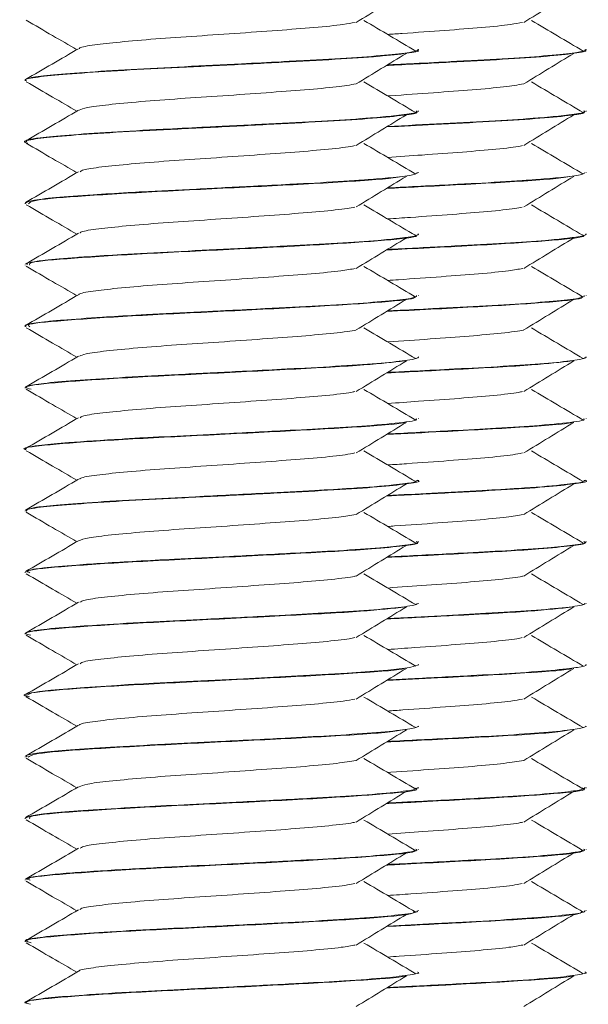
# Model space of a CAD drawing. Header units: millimetres. Extents: x -136 to 1613, y -2821 to -510.
# Tile 49 of 69: x 888 to 899, y -572 to -552. Entities that reach past the tile are written whole.
import ezdxf

# ---------------------------------------------------------------- set-up
doc = ezdxf.new("R2010")
doc.units = ezdxf.units.MM

msp = doc.modelspace()

# ---------------------------------------------------------------- linework, layer by layer
at = {"color": 7, "linetype": 'Continuous', "lineweight": 15}
for p, q in [((895.816, -552.246), (895.816, -552.236)), ((899.222, -552.246), (899.222, -552.236)), ((887.816, -552.861), (887.816, -552.871)), ((895.816, -553.496), (895.816, -553.486)), ((899.222, -553.496), (899.222, -553.486)), ((887.816, -554.111), (887.816, -554.121)), ((895.816, -554.746), (895.816, -554.736)), ((899.222, -554.746), (899.222, -554.736)), ((887.816, -555.361), (887.816, -555.371)), ((895.816, -555.996), (895.816, -555.986)), ((899.222, -555.996), (899.222, -555.986)), ((887.816, -556.611), (887.816, -556.62)), ((895.816, -557.245), (895.816, -557.236)), ((899.222, -557.245), (899.222, -557.236)), ((887.816, -557.861), (887.816, -557.87)), ((895.816, -558.495), (895.816, -558.486)), ((899.222, -558.495), (899.222, -558.486)), ((887.816, -559.111), (887.816, -559.12)), ((895.816, -559.745), (895.816, -559.736)), ((899.222, -559.745), (899.222, -559.736)), ((887.816, -560.361), (887.816, -560.371)), ((895.816, -560.996), (895.816, -560.986)), ((899.222, -560.996), (899.222, -560.986)), ((887.816, -561.611), (887.816, -561.621)), ((895.816, -562.246), (895.816, -562.236)), ((899.222, -562.246), (899.222, -562.236)), ((887.816, -562.861), (887.816, -562.87)), ((895.816, -563.495), (895.816, -563.486)), ((899.222, -563.495), (899.222, -563.486)), ((887.816, -564.111), (887.816, -564.12)), ((895.816, -564.746), (895.816, -564.736)), ((899.222, -564.746), (899.222, -564.736)), ((887.816, -565.361), (887.816, -565.371)), ((895.816, -565.996), (895.816, -565.986)), ((899.222, -565.996), (899.222, -565.986)), ((887.816, -566.611), (887.816, -566.621)), ((895.816, -567.246), (895.816, -567.236)), ((899.222, -567.246), (899.222, -567.236)), ((887.816, -567.861), (887.816, -567.871)), ((895.816, -568.495), (895.816, -568.486)), ((899.222, -568.495), (899.222, -568.486)), ((887.816, -569.111), (887.816, -569.12)), ((895.816, -569.745), (895.816, -569.736)), ((899.222, -569.745), (899.222, -569.736)), ((887.816, -570.36), (887.816, -570.37)), ((895.816, -570.995), (895.816, -570.986)), ((899.222, -570.995), (899.222, -570.986)), ((887.816, -571.611), (887.816, -571.621))]:
    msp.add_line(p, q, dxfattribs=at)
at = {"color": 7, "linetype": 'Continuous', "lineweight": 15, "flags": 128}
msp.add_lwpolyline([(895.809, -564.736), (895.815, -564.74), (895.642, -564.794), (895.482, -564.816), (895.19, -564.848), (894.365, -564.911), (893.479, -564.962), (892.257, -565.026), (891.1, -565.084), (890.562, -565.111), (890.289, -565.125), (890.149, -565.133), (890.078, -565.137), (890.043, -565.138), (890.025, -565.139), (890.02, -565.14), (890.018, -565.14), (890.017, -565.14), (890.016, -565.14), (890.016, -565.14), (890.016, -565.14), (890.016, -565.14), (890.016, -565.14), (890.016, -565.14), (890.015, -565.14), (890.012, -565.14), (890.006, -565.141), (889.988, -565.142), (889.922, -565.145), (889.682, -565.16), (889.028, -565.202), (888.341, -565.257), (888.113, -565.282), (887.952, -565.308), (887.852, -565.361)], dxfattribs=at)
at = {"color": 7, "linetype": 'Continuous', "lineweight": 15}
for points, knots in [([(894.548, -551.687), (894.718, -551.584), (895.058, -551.376), (895.399, -551.168), (895.57, -551.065)], [0, 0, 0, 0, 0.499955, 1, 1, 1, 1]), ([(897.954, -551.687), (898.124, -551.584), (898.464, -551.376), (898.805, -551.168), (898.976, -551.065)], [0, 0, 0, 0, 0.499955, 1, 1, 1, 1]), ([(887.837, -551.641), (888.017, -551.746), (888.361, -551.945), (888.705, -552.145), (888.869, -552.241)], [0, 0, 0, 0, 0.522705, 1, 1, 1, 1]), ([(895.76, -552.269), (895.585, -552.165), (895.235, -551.958), (894.883, -551.75), (894.707, -551.646)], [0, 0, 0, 0, 0.50006, 1, 1, 1, 1]), ([(899.166, -552.269), (898.991, -552.165), (898.641, -551.958), (898.289, -551.75), (898.113, -551.646)], [0, 0, 0, 0, 0.50004, 1, 1, 1, 1]), ([(888.921, -552.22), (888.92, -552.217), (888.912, -552.194), (889.155, -552.149), (889.642, -552.093), (890.351, -552.029), (891.189, -551.971), (892.085, -551.911), (892.956, -551.848), (893.717, -551.791), (894.273, -551.735), (894.452, -551.701), (894.525, -551.687)], [0, 0, 0, 0, 0.015977, 0.129923, 0.241845, 0.356311, 0.468867, 0.582012, 0.696317, 0.808122, 0.922379, 1, 1, 1, 1]), ([(895.188, -551.93), (895.287, -551.924), (895.682, -551.897), (896.363, -551.848), (897.123, -551.791), (897.679, -551.735), (897.858, -551.701), (897.931, -551.687)], [0, 0, 0, 0, 0.083287, 0.333977, 0.579185, 0.829757, 1, 1, 1, 1]), ([(887.845, -552.871), (887.836, -552.867), (887.782, -552.842), (888.043, -552.795), (888.627, -552.739), (889.53, -552.676), (890.635, -552.615), (891.851, -552.558), (893.059, -552.494), (894.156, -552.437), (895.048, -552.376), (895.609, -552.313), (895.855, -552.273), (895.799, -552.249), (895.791, -552.246)], [0, 0, 0, 0, 0.019788, 0.117271, 0.212575, 0.309774, 0.406529, 0.502119, 0.599682, 0.695241, 0.79204, 0.889209, 0.984527, 1, 1, 1, 1]), ([(895.806, -552.236), (895.81, -552.237), (895.817, -552.239), (895.813, -552.242), (895.811, -552.248), (895.782, -552.266), (895.635, -552.301), (895.173, -552.354), (894.381, -552.413), (893.674, -552.452), (893.207, -552.476), (892.838, -552.496), (892.11, -552.534), (891.052, -552.586), (889.941, -552.642), (888.99, -552.703), (888.272, -552.758), (887.911, -552.809), (887.81, -552.844), (887.819, -552.859), (887.82, -552.861)], [0, 0, 0, 0, 0.005301, 0.008625, 0.014279, 0.032577, 0.097029, 0.189858, 0.282143, 0.374425, 0.383855, 0.402613, 0.468014, 0.560628, 0.652323, 0.745887, 0.83762, 0.930186, 0.99039, 1, 1, 1, 1]), ([(888.905, -552.22), (888.725, -552.324), (888.366, -552.533), (888.006, -552.742), (887.826, -552.847)], [0, 0, 0, 0, 0.499734, 1, 1, 1, 1]), ([(895.164, -552.561), (895.192, -552.56), (895.623, -552.539), (896.468, -552.494), (897.561, -552.437), (898.454, -552.376), (899.015, -552.313), (899.262, -552.273), (899.205, -552.249), (899.197, -552.246)], [0, 0, 0, 0, 0.013424, 0.20675, 0.396104, 0.587915, 0.780462, 0.969338, 1, 1, 1, 1]), ([(899.213, -552.236), (899.216, -552.237), (899.223, -552.239), (899.22, -552.242), (899.217, -552.248), (899.188, -552.266), (899.041, -552.301), (898.58, -552.354), (897.787, -552.413), (897.08, -552.452), (896.613, -552.476), (896.244, -552.496), (895.751, -552.522), (895.33, -552.543), (895.183, -552.55)], [0, 0, 0, 0, 0.010531, 0.017135, 0.028368, 0.064721, 0.192776, 0.37721, 0.560564, 0.74391, 0.762644, 0.799913, 0.929862, 1, 1, 1, 1]), ([(894.548, -552.937), (894.718, -552.834), (895.058, -552.626), (895.399, -552.418), (895.57, -552.315)], [0, 0, 0, 0, 0.499955, 1, 1, 1, 1]), ([(897.954, -552.937), (898.124, -552.834), (898.464, -552.626), (898.805, -552.418), (898.976, -552.315)], [0, 0, 0, 0, 0.499955, 1, 1, 1, 1]), ([(887.837, -552.891), (888.017, -552.996), (888.361, -553.195), (888.705, -553.395), (888.869, -553.491)], [0, 0, 0, 0, 0.522705, 1, 1, 1, 1]), ([(888.917, -553.471), (888.958, -553.453), (889.044, -553.414), (889.491, -553.359), (890.141, -553.296), (890.953, -553.235), (891.841, -553.178), (892.726, -553.114), (893.525, -553.057), (894.18, -552.996), (894.428, -552.956), (894.55, -552.936)], [0, 0, 0, 0, 0.101187, 0.212687, 0.326415, 0.439621, 0.551457, 0.665616, 0.777414, 0.890667, 1, 1, 1, 1]), ([(895.76, -553.519), (895.585, -553.415), (895.235, -553.208), (894.883, -553), (894.707, -552.896)], [0, 0, 0, 0, 0.50006, 1, 1, 1, 1]), ([(895.189, -553.181), (895.206, -553.18), (895.518, -553.159), (896.134, -553.114), (896.931, -553.057), (897.586, -552.996), (897.834, -552.956), (897.956, -552.936)], [0, 0, 0, 0, 0.014889, 0.265596, 0.511146, 0.759877, 1, 1, 1, 1]), ([(899.166, -553.519), (898.991, -553.415), (898.641, -553.208), (898.289, -553), (898.113, -552.896)], [0, 0, 0, 0, 0.50004, 1, 1, 1, 1]), ([(888.905, -553.47), (888.725, -553.574), (888.366, -553.783), (888.006, -553.992), (887.826, -554.096)], [0, 0, 0, 0, 0.499734, 1, 1, 1, 1]), ([(895.773, -553.486), (895.789, -553.495), (895.804, -553.504), (895.78, -553.513), (895.778, -553.513), (895.771, -553.516), (895.742, -553.525), (895.661, -553.542), (895.534, -553.56), (895.403, -553.576), (895.223, -553.596), (894.798, -553.634), (893.997, -553.685), (892.925, -553.741), (892.105, -553.784), (891.599, -553.809), (891.217, -553.828), (890.495, -553.863), (889.539, -553.916), (888.674, -553.976), (888.195, -554.019), (887.942, -554.058), (887.811, -554.085), (887.843, -554.104), (887.854, -554.111)], [0, 0, 0, 0, 0.041987, 0.04234, 0.043024, 0.045393, 0.054125, 0.08755, 0.133586, 0.143083, 0.161876, 0.22725, 0.319554, 0.41147, 0.504988, 0.514275, 0.532672, 0.596696, 0.68949, 0.782721, 0.874003, 0.908301, 0.967576, 1, 1, 1, 1]), ([(899.179, -553.486), (899.195, -553.495), (899.211, -553.504), (899.186, -553.513), (899.184, -553.513), (899.177, -553.516), (899.148, -553.525), (899.067, -553.542), (898.94, -553.56), (898.809, -553.576), (898.629, -553.596), (898.204, -553.634), (897.403, -553.685), (896.338, -553.741), (895.567, -553.781), (895.182, -553.801)], [0, 0, 0, 0, 0.083449, 0.084149, 0.085511, 0.090218, 0.107573, 0.174007, 0.2655, 0.284376, 0.321732, 0.451657, 0.635111, 0.817794, 1, 1, 1, 1]), ([(887.872, -554.141), (887.851, -554.136), (887.748, -554.111), (887.934, -554.062), (888.431, -554.004), (889.262, -553.944), (890.319, -553.881), (891.517, -553.824), (892.738, -553.761), (893.876, -553.702), (894.832, -553.643), (895.489, -553.579), (895.816, -553.534), (895.781, -553.505), (895.77, -553.496)], [0, 0, 0, 0, 0.0255197, 0.1199505, 0.2126553, 0.306119, 0.4003295, 0.4925512, 0.5868445, 0.6801095, 0.7729959, 0.8673952, 0.9596911, 1, 1, 1, 1]), ([(894.548, -554.187), (894.718, -554.084), (895.058, -553.876), (895.399, -553.668), (895.57, -553.565)], [0, 0, 0, 0, 0.499955, 1, 1, 1, 1]), ([(895.165, -553.811), (895.491, -553.795), (896.222, -553.758), (897.282, -553.701), (898.239, -553.643), (898.896, -553.579), (899.222, -553.534), (899.187, -553.505), (899.176, -553.496)], [0, 0, 0, 0, 0.153965, 0.344948, 0.535155, 0.728459, 0.917458, 1, 1, 1, 1]), ([(897.954, -554.187), (898.124, -554.084), (898.464, -553.876), (898.805, -553.668), (898.976, -553.565)], [0, 0, 0, 0, 0.499955, 1, 1, 1, 1]), ([(887.837, -554.141), (888.017, -554.246), (888.361, -554.445), (888.705, -554.645), (888.869, -554.741)], [0, 0, 0, 0, 0.522705, 1, 1, 1, 1]), ([(888.936, -554.721), (888.951, -554.708), (888.991, -554.675), (889.35, -554.624), (889.945, -554.564), (890.722, -554.501), (891.597, -554.444), (892.489, -554.381), (893.327, -554.322), (894.007, -554.263), (894.419, -554.216), (894.511, -554.192), (894.527, -554.188)], [0, 0, 0, 0, 0.069634, 0.182037, 0.295359, 0.409596, 0.521409, 0.635744, 0.748829, 0.86145, 0.975913, 1, 1, 1, 1]), ([(895.76, -554.769), (895.585, -554.665), (895.235, -554.458), (894.883, -554.25), (894.707, -554.146)], [0, 0, 0, 0, 0.50006, 1, 1, 1, 1]), ([(895.188, -554.431), (895.424, -554.414), (895.955, -554.377), (896.733, -554.321), (897.413, -554.263), (897.825, -554.216), (897.917, -554.192), (897.933, -554.188)], [0, 0, 0, 0, 0.198289, 0.447183, 0.695056, 0.946985, 1, 1, 1, 1]), ([(899.166, -554.769), (898.991, -554.665), (898.641, -554.458), (898.289, -554.25), (898.113, -554.146)], [0, 0, 0, 0, 0.50004, 1, 1, 1, 1]), ([(895.794, -554.736), (895.78, -554.752), (895.75, -554.786), (895.371, -554.832), (894.923, -554.872), (894.361, -554.913), (893.801, -554.945), (893.092, -554.983), (892.338, -555.022), (891.298, -555.074), (890.54, -555.112), (890.181, -555.131), (890.154, -555.132), (890.062, -555.137), (889.72, -555.157), (889.099, -555.195), (888.403, -555.247), (887.906, -555.303), (887.851, -555.342), (887.824, -555.361)], [0, 0, 0, 0, 0.077975, 0.163305, 0.228096, 0.264119, 0.355489, 0.387497, 0.448728, 0.540938, 0.633144, 0.633879, 0.635302, 0.640195, 0.658175, 0.726793, 0.819113, 0.911025, 1, 1, 1, 1]), ([(888.905, -554.72), (888.725, -554.824), (888.366, -555.033), (888.006, -555.242), (887.826, -555.346)], [0, 0, 0, 0, 0.499734, 1, 1, 1, 1]), ([(887.888, -555.371), (887.908, -555.347), (887.953, -555.292), (888.974, -555.211), (890.555, -555.118), (892.432, -555.029), (894.126, -554.939), (895.238, -554.866), (895.431, -554.826), (895.481, -554.815)], [0, 0, 0, 0, 0.127736, 0.289499, 0.453526, 0.615975, 0.778635, 0.942481, 1, 1, 1, 1]), ([(894.548, -555.437), (894.718, -555.334), (895.058, -555.126), (895.399, -554.918), (895.57, -554.815)], [0, 0, 0, 0, 0.499955, 1, 1, 1, 1]), ([(895.165, -555.061), (895.38, -555.05), (896.196, -555.009), (897.533, -554.939), (898.644, -554.866), (898.837, -554.826), (898.887, -554.815)], [0, 0, 0, 0, 0.131526, 0.499374, 0.869922, 1, 1, 1, 1]), ([(899.2, -554.736), (899.186, -554.752), (899.156, -554.786), (898.777, -554.832), (898.329, -554.872), (897.767, -554.913), (897.208, -554.945), (896.498, -554.983), (895.898, -555.014), (895.412, -555.039), (895.183, -555.05)], [0, 0, 0, 0, 0.154948, 0.324515, 0.453269, 0.524854, 0.706424, 0.770028, 0.891706, 1, 1, 1, 1]), ([(897.954, -555.437), (898.124, -555.334), (898.464, -555.126), (898.805, -554.918), (898.976, -554.815)], [0, 0, 0, 0, 0.499955, 1, 1, 1, 1]), ([(887.837, -555.391), (888.017, -555.496), (888.361, -555.695), (888.705, -555.895), (888.869, -555.991)], [0, 0, 0, 0, 0.522705, 1, 1, 1, 1]), ([(888.935, -555.97), (888.936, -555.963), (888.943, -555.936), (889.228, -555.889), (889.761, -555.831), (890.498, -555.767), (891.353, -555.71), (892.25, -555.649), (893.11, -555.587), (893.84, -555.53), (894.334, -555.477), (894.473, -555.447), (894.519, -555.438)], [0, 0, 0, 0, 0.037768, 0.151182, 0.263511, 0.378032, 0.490079, 0.603846, 0.717792, 0.829731, 0.944212, 1, 1, 1, 1]), ([(895.75, -556.013), (895.578, -555.911), (895.231, -555.706), (894.883, -555.5), (894.707, -555.396)], [0, 0, 0, 0, 0.49519, 1, 1, 1, 1]), ([(895.188, -555.68), (895.343, -555.67), (895.794, -555.639), (896.516, -555.587), (897.246, -555.53), (897.74, -555.477), (897.879, -555.447), (897.925, -555.438)], [0, 0, 0, 0, 0.129934, 0.380196, 0.626043, 0.87748, 1, 1, 1, 1]), ([(899.156, -556.013), (898.984, -555.911), (898.637, -555.706), (898.289, -555.5), (898.113, -555.396)], [0, 0, 0, 0, 0.49515, 1, 1, 1, 1]), ([(888.905, -555.97), (888.725, -556.074), (888.366, -556.283), (888.006, -556.492), (887.826, -556.596)], [0, 0, 0, 0, 0.499734, 1, 1, 1, 1]), ([(895.811, -555.986), (895.811, -555.991), (895.808, -556.015), (895.684, -556.04), (895.499, -556.064), (895.338, -556.084), (894.951, -556.122), (894.199, -556.174), (893.156, -556.229), (892.004, -556.29), (890.834, -556.346), (889.843, -556.398), (889.241, -556.437), (888.969, -556.456), (888.898, -556.461), (888.878, -556.463), (888.613, -556.482), (888.313, -556.507), (888.013, -556.545), (887.835, -556.576), (887.851, -556.6), (887.858, -556.611)], [0, 0, 0, 0, 0.023061, 0.11436, 0.125107, 0.144273, 0.207782, 0.300651, 0.392118, 0.485634, 0.57765, 0.66987, 0.73821, 0.756271, 0.761261, 0.762744, 0.763553, 0.854932, 0.887033, 0.948167, 1, 1, 1, 1]), ([(887.916, -556.62), (887.905, -556.602), (887.877, -556.553), (888.743, -556.478), (890.235, -556.383), (892.084, -556.296), (893.88, -556.204), (895.202, -556.114), (895.856, -556.046), (895.751, -556.005), (895.726, -555.996)], [0, 0, 0, 0, 0.086949, 0.230647, 0.376615, 0.520385, 0.665702, 0.810349, 0.954454, 1, 1, 1, 1]), ([(894.548, -556.687), (894.718, -556.584), (895.058, -556.376), (895.399, -556.168), (895.57, -556.065)], [0, 0, 0, 0, 0.499955, 1, 1, 1, 1]), ([(895.165, -556.311), (895.268, -556.306), (895.966, -556.271), (897.292, -556.204), (898.607, -556.114), (899.263, -556.046), (899.157, -556.005), (899.132, -555.996)], [0, 0, 0, 0, 0.050103, 0.337916, 0.624391, 0.909795, 1, 1, 1, 1]), ([(899.217, -555.986), (899.217, -555.991), (899.214, -556.015), (899.09, -556.04), (898.905, -556.064), (898.744, -556.084), (898.357, -556.122), (897.604, -556.174), (896.564, -556.229), (895.717, -556.274), (895.255, -556.297), (895.183, -556.3)], [0, 0, 0, 0, 0.045829, 0.227274, 0.248631, 0.286728, 0.412942, 0.597506, 0.779276, 0.965136, 1, 1, 1, 1]), ([(897.954, -556.687), (898.124, -556.584), (898.464, -556.376), (898.805, -556.168), (898.976, -556.065)], [0, 0, 0, 0, 0.499955, 1, 1, 1, 1]), ([(887.837, -556.641), (888.017, -556.746), (888.361, -556.945), (888.705, -557.145), (888.869, -557.241)], [0, 0, 0, 0, 0.522705, 1, 1, 1, 1]), ([(888.912, -557.22), (888.911, -557.219), (888.899, -557.198), (889.125, -557.154), (889.589, -557.098), (890.284, -557.035), (891.114, -556.975), (892.008, -556.916), (892.884, -556.853), (893.658, -556.796), (894.244, -556.738), (894.444, -556.702), (894.531, -556.687)], [0, 0, 0, 0, 0.005964, 0.120095, 0.231917, 0.346301, 0.459178, 0.57197, 0.686378, 0.798216, 0.9123, 1, 1, 1, 1]), ([(895.76, -557.269), (895.585, -557.165), (895.235, -556.958), (894.883, -556.75), (894.707, -556.646)], [0, 0, 0, 0, 0.50006, 1, 1, 1, 1]), ([(895.188, -556.931), (895.261, -556.926), (895.631, -556.901), (896.291, -556.853), (897.064, -556.796), (897.65, -556.738), (897.85, -556.702), (897.937, -556.687)], [0, 0, 0, 0, 0.061791, 0.312563, 0.557704, 0.807768, 1, 1, 1, 1]), ([(899.166, -557.269), (898.991, -557.165), (898.641, -556.958), (898.289, -556.75), (898.113, -556.646)], [0, 0, 0, 0, 0.50004, 1, 1, 1, 1]), ([(895.777, -557.236), (895.779, -557.248), (895.783, -557.28), (895.411, -557.329), (894.738, -557.39), (893.805, -557.445), (892.836, -557.496), (892.06, -557.536), (891.287, -557.575), (890.726, -557.602), (890.255, -557.627), (889.898, -557.646), (889.27, -557.684), (888.672, -557.727), (888.262, -557.763), (887.961, -557.801), (887.778, -557.836), (887.831, -557.858), (887.838, -557.861)], [0, 0, 0, 0, 0.059447, 0.151099, 0.244652, 0.336403, 0.428921, 0.489712, 0.52255, 0.613856, 0.624668, 0.643857, 0.707279, 0.800166, 0.845662, 0.891867, 0.985389, 1, 1, 1, 1]), ([(888.905, -557.22), (888.725, -557.324), (888.366, -557.533), (888.006, -557.742), (887.826, -557.846)], [0, 0, 0, 0, 0.499734, 1, 1, 1, 1]), ([(887.915, -557.87), (887.891, -557.857), (887.81, -557.815), (888.535, -557.744), (889.923, -557.65), (891.745, -557.563), (893.575, -557.469), (895.011, -557.381), (895.794, -557.305), (895.733, -557.26), (895.712, -557.245)], [0, 0, 0, 0, 0.060249, 0.204354, 0.350142, 0.493774, 0.639649, 0.78363, 0.928495, 1, 1, 1, 1]), ([(895.164, -557.561), (895.772, -557.531), (896.986, -557.469), (898.417, -557.381), (899.2, -557.306), (899.139, -557.26), (899.118, -557.245)], [0, 0, 0, 0, 0.285803, 0.571161, 0.858282, 1, 1, 1, 1]), ([(899.183, -557.236), (899.185, -557.248), (899.189, -557.28), (898.817, -557.329), (898.145, -557.39), (897.211, -557.445), (896.242, -557.496), (895.547, -557.532), (895.238, -557.548), (895.182, -557.55)], [0, 0, 0, 0, 0.118183, 0.300395, 0.486376, 0.668781, 0.852719, 0.973563, 1, 1, 1, 1]), ([(894.548, -557.937), (894.718, -557.834), (895.058, -557.626), (895.399, -557.418), (895.57, -557.315)], [0, 0, 0, 0, 0.499955, 1, 1, 1, 1]), ([(897.954, -557.937), (898.124, -557.834), (898.464, -557.626), (898.805, -557.418), (898.976, -557.315)], [0, 0, 0, 0, 0.499955, 1, 1, 1, 1]), ([(887.837, -557.891), (888.017, -557.996), (888.361, -558.195), (888.705, -558.395), (888.869, -558.491)], [0, 0, 0, 0, 0.522705, 1, 1, 1, 1]), ([(888.925, -558.471), (888.957, -558.454), (889.027, -558.417), (889.445, -558.364), (890.078, -558.302), (890.879, -558.24), (891.765, -558.183), (892.65, -558.12), (893.47, -558.061), (894.109, -558.001), (894.476, -557.958), (894.542, -557.938), (894.544, -557.938)], [0, 0, 0, 0, 0.091454, 0.203399, 0.317271, 0.431069, 0.543059, 0.657548, 0.769924, 0.88324, 0.99745, 1, 1, 1, 1]), ([(895.76, -558.519), (895.585, -558.415), (895.235, -558.208), (894.883, -558), (894.707, -557.896)], [0, 0, 0, 0, 0.50006, 1, 1, 1, 1]), ([(895.189, -558.181), (895.479, -558.16), (896.064, -558.119), (896.876, -558.061), (897.516, -558.001), (897.881, -557.958), (897.949, -557.938), (897.95, -557.938)], [0, 0, 0, 0, 0.245466, 0.493053, 0.742737, 0.994376, 1, 1, 1, 1]), ([(899.166, -558.519), (898.991, -558.415), (898.641, -558.208), (898.289, -558), (898.113, -557.896)], [0, 0, 0, 0, 0.50004, 1, 1, 1, 1]), ([(895.809, -558.486), (895.811, -558.487), (895.821, -558.49), (895.808, -558.497), (895.788, -558.515), (895.635, -558.55), (895.185, -558.603), (894.396, -558.662), (893.689, -558.701), (893.221, -558.726), (892.852, -558.745), (892.126, -558.783), (891.071, -558.835), (889.958, -558.891), (889.004, -558.952), (888.281, -559.007), (887.914, -559.059), (887.811, -559.094), (887.819, -559.109), (887.82, -559.111)], [0, 0, 0, 0, 0.003808, 0.014003, 0.032711, 0.09557, 0.188359, 0.280655, 0.372942, 0.382802, 0.401701, 0.466516, 0.559168, 0.650824, 0.744389, 0.836156, 0.928677, 0.989679, 1, 1, 1, 1]), ([(888.905, -558.47), (888.725, -558.574), (888.366, -558.783), (888.006, -558.992), (887.826, -559.096)], [0, 0, 0, 0, 0.499734, 1, 1, 1, 1]), ([(899.215, -558.486), (899.217, -558.487), (899.227, -558.49), (899.214, -558.497), (899.194, -558.515), (899.041, -558.55), (898.591, -558.603), (897.802, -558.662), (897.096, -558.701), (896.627, -558.726), (896.258, -558.745), (895.761, -558.771), (895.337, -558.793), (895.183, -558.8)], [0, 0, 0, 0, 0.007566, 0.027823, 0.064992, 0.189882, 0.374237, 0.557612, 0.740971, 0.760561, 0.798111, 0.926888, 1, 1, 1, 1]), ([(887.938, -559.141), (887.887, -559.127), (887.727, -559.084), (888.339, -559.009), (889.626, -558.917), (891.409, -558.83), (893.24, -558.735), (894.801, -558.651), (895.297, -558.593), (895.534, -558.565)], [0, 0, 0, 0, 0.072995, 0.230278, 0.387846, 0.544045, 0.702502, 0.858481, 1, 1, 1, 1]), ([(894.548, -559.187), (894.718, -559.084), (895.058, -558.876), (895.399, -558.668), (895.57, -558.565)], [0, 0, 0, 0, 0.499955, 1, 1, 1, 1]), ([(895.165, -558.811), (895.658, -558.786), (896.753, -558.73), (898.207, -558.651), (898.703, -558.593), (898.94, -558.565)], [0, 0, 0, 0, 0.300349, 0.667175, 1, 1, 1, 1]), ([(897.954, -559.187), (898.124, -559.084), (898.464, -558.876), (898.805, -558.668), (898.976, -558.565)], [0, 0, 0, 0, 0.499955, 1, 1, 1, 1]), ([(887.837, -559.141), (888.017, -559.246), (888.361, -559.445), (888.705, -559.645), (888.869, -559.741)], [0, 0, 0, 0, 0.522705, 1, 1, 1, 1]), ([(888.938, -559.721), (888.948, -559.71), (888.975, -559.678), (889.309, -559.629), (889.886, -559.569), (890.65, -559.506), (891.52, -559.449), (892.414, -559.387), (893.26, -559.326), (893.956, -559.268), (894.393, -559.219), (894.498, -559.194), (894.522, -559.188)], [0, 0, 0, 0, 0.059586, 0.172293, 0.285296, 0.399663, 0.511492, 0.625691, 0.739088, 0.851435, 0.965949, 1, 1, 1, 1]), ([(895.76, -559.769), (895.585, -559.665), (895.235, -559.458), (894.883, -559.25), (894.707, -559.146)], [0, 0, 0, 0, 0.50006, 1, 1, 1, 1]), ([(895.188, -559.431), (895.398, -559.416), (895.905, -559.381), (896.666, -559.326), (897.362, -559.268), (897.799, -559.219), (897.904, -559.194), (897.928, -559.188)], [0, 0, 0, 0, 0.176698, 0.42612, 0.673218, 0.925099, 1, 1, 1, 1]), ([(899.166, -559.769), (898.991, -559.665), (898.641, -559.458), (898.289, -559.25), (898.113, -559.146)], [0, 0, 0, 0, 0.50004, 1, 1, 1, 1]), ([(887.835, -560.371), (887.828, -560.369), (887.694, -560.338), (888.198, -560.273), (889.34, -560.185), (891.066, -560.095), (892.941, -560.002), (894.516, -559.915), (895.44, -559.849), (895.535, -559.817), (895.542, -559.815)], [0, 0, 0, 0, 0.008165, 0.172195, 0.334681, 0.497343, 0.661221, 0.823054, 0.98744, 1, 1, 1, 1]), ([(895.769, -559.736), (895.778, -559.747), (895.796, -559.771), (895.522, -559.815), (894.962, -559.873), (894.057, -559.932), (892.979, -559.988), (891.813, -560.05), (890.833, -560.096), (890.203, -560.129), (889.499, -560.169), (888.731, -560.22), (888.068, -560.281), (887.79, -560.329), (887.832, -560.356), (887.839, -560.361)], [0, 0, 0, 0, 0.052488, 0.114358, 0.224434, 0.317978, 0.397126, 0.508476, 0.594311, 0.632212, 0.669259, 0.78344, 0.867493, 0.979269, 1, 1, 1, 1]), ([(888.905, -559.72), (888.725, -559.824), (888.366, -560.033), (888.006, -560.242), (887.826, -560.346)], [0, 0, 0, 0, 0.499728, 1, 1, 1, 1]), ([(894.548, -560.437), (894.718, -560.334), (895.058, -560.126), (895.399, -559.918), (895.57, -559.815)], [0, 0, 0, 0, 0.499955, 1, 1, 1, 1]), ([(895.166, -560.061), (895.552, -560.041), (896.547, -559.991), (897.921, -559.915), (898.846, -559.849), (898.941, -559.817), (898.948, -559.815)], [0, 0, 0, 0, 0.233136, 0.599462, 0.97157, 1, 1, 1, 1]), ([(899.176, -559.736), (899.184, -559.747), (899.202, -559.771), (898.928, -559.815), (898.368, -559.873), (897.463, -559.932), (896.406, -559.988), (895.628, -560.028), (895.182, -560.05)], [0, 0, 0, 0, 0.104345, 0.227342, 0.446173, 0.632137, 0.78949, 1, 1, 1, 1]), ([(897.954, -560.437), (898.124, -560.334), (898.464, -560.126), (898.805, -559.918), (898.976, -559.815)], [0, 0, 0, 0, 0.499955, 1, 1, 1, 1]), ([(887.837, -560.391), (888.017, -560.496), (888.361, -560.695), (888.705, -560.895), (888.869, -560.991)], [0, 0, 0, 0, 0.522705, 1, 1, 1, 1]), ([(888.93, -560.97), (888.93, -560.965), (888.929, -560.94), (889.193, -560.894), (889.705, -560.836), (890.43, -560.773), (891.277, -560.715), (892.174, -560.654), (893.04, -560.592), (893.785, -560.535), (894.306, -560.48), (894.463, -560.449), (894.521, -560.437)], [0, 0, 0, 0, 0.027732, 0.141416, 0.253523, 0.36804, 0.480291, 0.593792, 0.707932, 0.819771, 0.934174, 1, 1, 1, 1]), ([(895.76, -561.019), (895.585, -560.915), (895.235, -560.708), (894.883, -560.5), (894.707, -560.396)], [0, 0, 0, 0, 0.50006, 1, 1, 1, 1]), ([(895.188, -560.68), (895.317, -560.672), (895.743, -560.643), (896.446, -560.592), (897.191, -560.535), (897.712, -560.48), (897.869, -560.449), (897.927, -560.437)], [0, 0, 0, 0, 0.108457, 0.35897, 0.604436, 0.855524, 1, 1, 1, 1]), ([(899.166, -561.019), (898.991, -560.915), (898.641, -560.708), (898.289, -560.5), (898.113, -560.396)], [0, 0, 0, 0, 0.50004, 1, 1, 1, 1]), ([(888.905, -560.97), (888.725, -561.074), (888.366, -561.283), (888.006, -561.492), (887.826, -561.597)], [0, 0, 0, 0, 0.499722, 1, 1, 1, 1]), ([(887.855, -561.621), (887.843, -561.614), (887.796, -561.588), (888.086, -561.539), (888.706, -561.483), (889.633, -561.42), (890.754, -561.36), (891.974, -561.301), (893.176, -561.238), (894.256, -561.181), (895.122, -561.119), (895.645, -561.057), (895.869, -561.019), (895.809, -560.997), (895.805, -560.996)], [0, 0, 0, 0, 0.029586, 0.126955, 0.222215, 0.319572, 0.41603, 0.511868, 0.609404, 0.704785, 0.801819, 0.898775, 0.99421, 1, 1, 1, 1]), ([(895.8, -560.986), (895.784, -561.002), (895.75, -561.036), (895.305, -561.091), (894.594, -561.149), (893.664, -561.202), (892.596, -561.259), (891.364, -561.322), (890.154, -561.38), (889.17, -561.44), (888.537, -561.488), (888.192, -561.521), (887.901, -561.56), (887.864, -561.589), (887.837, -561.611)], [0, 0, 0, 0, 0.076723, 0.162856, 0.272474, 0.343189, 0.430874, 0.542282, 0.632231, 0.728264, 0.817307, 0.860508, 0.899858, 1, 1, 1, 1]), ([(894.548, -561.687), (894.718, -561.584), (895.058, -561.376), (895.399, -561.168), (895.57, -561.065)], [0, 0, 0, 0, 0.499955, 1, 1, 1, 1]), ([(895.165, -561.311), (895.233, -561.308), (895.706, -561.284), (896.584, -561.238), (897.661, -561.181), (898.529, -561.119), (899.051, -561.057), (899.275, -561.019), (899.215, -560.997), (899.211, -560.996)], [0, 0, 0, 0, 0.032863, 0.226101, 0.415088, 0.607342, 0.799442, 0.988526, 1, 1, 1, 1]), ([(899.206, -560.986), (899.19, -561.002), (899.156, -561.036), (898.711, -561.091), (898, -561.149), (897.07, -561.202), (896.158, -561.251), (895.486, -561.285), (895.183, -561.3)], [0, 0, 0, 0, 0.1525591, 0.3238223, 0.5417901, 0.6823998, 0.8567554, 1, 1, 1, 1]), ([(897.954, -561.687), (898.124, -561.584), (898.464, -561.376), (898.805, -561.168), (898.976, -561.065)], [0, 0, 0, 0, 0.499955, 1, 1, 1, 1]), ([(887.837, -561.641), (888.017, -561.746), (888.361, -561.945), (888.705, -562.145), (888.869, -562.241)], [0, 0, 0, 0, 0.522705, 1, 1, 1, 1]), ([(888.906, -562.221), (888.959, -562.2), (889.066, -562.159), (889.547, -562.103), (890.217, -562.04), (891.04, -561.98), (891.931, -561.922), (892.812, -561.858), (893.598, -561.801), (894.215, -561.742), (894.436, -561.704), (894.538, -561.687)], [0, 0, 0, 0, 0.112112, 0.223664, 0.33767, 0.450634, 0.56286, 0.677078, 0.788776, 0.902411, 1, 1, 1, 1]), ([(895.76, -562.269), (895.585, -562.165), (895.235, -561.958), (894.883, -561.75), (894.707, -561.646)], [0, 0, 0, 0, 0.50006, 1, 1, 1, 1]), ([(895.188, -561.931), (895.236, -561.927), (895.579, -561.904), (896.219, -561.858), (897.004, -561.801), (897.621, -561.742), (897.842, -561.704), (897.945, -561.687)], [0, 0, 0, 0, 0.040255, 0.291024, 0.536261, 0.785738, 1, 1, 1, 1]), ([(899.166, -562.269), (898.991, -562.165), (898.641, -561.958), (898.289, -561.75), (898.113, -561.646)], [0, 0, 0, 0, 0.50004, 1, 1, 1, 1]), ([(888.905, -562.22), (888.725, -562.324), (888.366, -562.533), (888.006, -562.742), (887.826, -562.847)], [0, 0, 0, 0, 0.499722, 1, 1, 1, 1]), ([(895.77, -562.236), (895.785, -562.241), (895.856, -562.267), (895.584, -562.306), (895.047, -562.365), (894.256, -562.421), (893.21, -562.476), (892.05, -562.537), (890.943, -562.591), (889.849, -562.648), (888.881, -562.709), (888.285, -562.76), (888.013, -562.796), (887.844, -562.826), (887.856, -562.848), (887.863, -562.861)], [0, 0, 0, 0, 0.024107, 0.119134, 0.202996, 0.298912, 0.379719, 0.487091, 0.577254, 0.642801, 0.764157, 0.858917, 0.894543, 0.939141, 1, 1, 1, 1]), ([(887.91, -562.87), (887.885, -562.859), (887.79, -562.819), (888.475, -562.749), (889.826, -562.655), (891.64, -562.569), (893.467, -562.474), (894.814, -562.397), (895.537, -562.323), (895.831, -562.28), (895.786, -562.253), (895.774, -562.246)], [0, 0, 0, 0, 0.051777, 0.195943, 0.341434, 0.484955, 0.630765, 0.774463, 0.872258, 0.967892, 1, 1, 1, 1]), ([(895.165, -562.561), (895.735, -562.532), (896.909, -562.472), (898.22, -562.397), (898.943, -562.323), (899.237, -562.28), (899.192, -562.253), (899.181, -562.246)], [0, 0, 0, 0, 0.268649, 0.553276, 0.746981, 0.936404, 1, 1, 1, 1]), ([(899.176, -562.236), (899.191, -562.241), (899.262, -562.267), (898.99, -562.306), (898.454, -562.365), (897.662, -562.421), (896.617, -562.476), (895.761, -562.521), (895.249, -562.547), (895.183, -562.55)], [0, 0, 0, 0, 0.0479172, 0.2368076, 0.4035045, 0.5941608, 0.7547835, 0.9682099, 1, 1, 1, 1]), ([(894.548, -562.937), (894.718, -562.834), (895.058, -562.626), (895.399, -562.418), (895.57, -562.315)], [0, 0, 0, 0, 0.499955, 1, 1, 1, 1]), ([(897.954, -562.937), (898.124, -562.834), (898.464, -562.626), (898.805, -562.418), (898.976, -562.315)], [0, 0, 0, 0, 0.499955, 1, 1, 1, 1]), ([(887.837, -562.891), (888.017, -562.996), (888.361, -563.195), (888.705, -563.395), (888.869, -563.491)], [0, 0, 0, 0, 0.522705, 1, 1, 1, 1]), ([(888.932, -563.471), (888.955, -563.456), (889.01, -563.421), (889.4, -563.369), (890.016, -563.307), (890.806, -563.245), (891.687, -563.188), (892.576, -563.125), (893.405, -563.066), (894.063, -563.007), (894.45, -562.962), (894.527, -562.94), (894.535, -562.938)], [0, 0, 0, 0, 0.081411, 0.19353, 0.307173, 0.421201, 0.533072, 0.647516, 0.760195, 0.873201, 0.987553, 1, 1, 1, 1]), ([(895.76, -563.519), (895.585, -563.415), (895.235, -563.208), (894.883, -563), (894.707, -562.896)], [0, 0, 0, 0, 0.50006, 1, 1, 1, 1]), ([(895.189, -563.181), (895.454, -563.162), (896.014, -563.123), (896.811, -563.066), (897.469, -563.007), (897.856, -562.962), (897.933, -562.94), (897.941, -562.938)], [0, 0, 0, 0, 0.223713, 0.47187, 0.72075, 0.972593, 1, 1, 1, 1]), ([(899.166, -563.519), (898.991, -563.415), (898.641, -563.208), (898.289, -563), (898.113, -562.896)], [0, 0, 0, 0, 0.50004, 1, 1, 1, 1]), ([(895.789, -563.486), (895.791, -563.496), (895.795, -563.526), (895.454, -563.575), (894.761, -563.638), (893.855, -563.692), (892.76, -563.75), (891.59, -563.811), (890.376, -563.869), (889.413, -563.924), (888.592, -563.982), (888.103, -564.028), (887.885, -564.069), (887.835, -564.091), (887.809, -564.104), (887.823, -564.109), (887.828, -564.111)], [0, 0, 0, 0, 0.0473871, 0.1457523, 0.2432208, 0.3367602, 0.4152639, 0.5243164, 0.6124034, 0.7094015, 0.7837018, 0.8854508, 0.9420272, 0.9740861, 0.9918564, 1, 1, 1, 1]), ([(888.905, -563.47), (888.725, -563.574), (888.366, -563.783), (888.006, -563.992), (887.826, -564.097)], [0, 0, 0, 0, 0.499722, 1, 1, 1, 1]), ([(899.195, -563.486), (899.197, -563.496), (899.201, -563.526), (898.86, -563.575), (898.167, -563.638), (897.261, -563.692), (896.251, -563.746), (895.551, -563.781), (895.183, -563.8)], [0, 0, 0, 0, 0.094251, 0.289897, 0.483758, 0.669804, 0.825944, 1, 1, 1, 1]), ([(887.935, -564.141), (887.885, -564.129), (887.713, -564.087), (888.286, -564.014), (889.536, -563.923), (891.302, -563.835), (893.14, -563.741), (894.752, -563.655), (895.289, -563.595), (895.553, -563.565)], [0, 0, 0, 0, 0.0639696, 0.2215334, 0.3787376, 0.5350468, 0.693371, 0.8492806, 1, 1, 1, 1]), ([(894.548, -564.187), (894.718, -564.084), (895.058, -563.876), (895.399, -563.668), (895.57, -563.565)], [0, 0, 0, 0, 0.499955, 1, 1, 1, 1]), ([(895.165, -563.811), (895.624, -563.787), (896.685, -563.733), (898.158, -563.655), (898.695, -563.595), (898.959, -563.565)], [0, 0, 0, 0, 0.279056, 0.64563, 1, 1, 1, 1]), ([(897.954, -564.187), (898.124, -564.084), (898.464, -563.876), (898.805, -563.668), (898.976, -563.565)], [0, 0, 0, 0, 0.499955, 1, 1, 1, 1]), ([(887.837, -564.141), (888.017, -564.246), (888.361, -564.445), (888.705, -564.645), (888.869, -564.741)], [0, 0, 0, 0, 0.522705, 1, 1, 1, 1]), ([(888.938, -564.72), (888.943, -564.711), (888.96, -564.682), (889.271, -564.633), (889.828, -564.575), (890.58, -564.511), (891.443, -564.454), (892.339, -564.392), (893.191, -564.331), (893.904, -564.274), (894.366, -564.223), (894.486, -564.195), (894.52, -564.188)], [0, 0, 0, 0, 0.049542, 0.162591, 0.275257, 0.389716, 0.501611, 0.615637, 0.729311, 0.841432, 0.955959, 1, 1, 1, 1]), ([(895.76, -564.769), (895.585, -564.665), (895.235, -564.458), (894.883, -564.25), (894.707, -564.146)], [0, 0, 0, 0, 0.50006, 1, 1, 1, 1]), ([(895.188, -564.43), (895.373, -564.418), (895.854, -564.385), (896.597, -564.331), (897.31, -564.274), (897.772, -564.223), (897.892, -564.195), (897.926, -564.188)], [0, 0, 0, 0, 0.15515, 0.405012, 0.651459, 0.903196, 1, 1, 1, 1]), ([(899.166, -564.769), (898.991, -564.665), (898.641, -564.458), (898.289, -564.25), (898.113, -564.146)], [0, 0, 0, 0, 0.50004, 1, 1, 1, 1]), ([(887.907, -565.392), (887.872, -565.385), (887.677, -565.349), (888.135, -565.278), (889.259, -565.19), (890.96, -565.1), (892.837, -565.008), (894.44, -564.92), (895.399, -564.853), (895.511, -564.819), (895.524, -564.815)], [0, 0, 0, 0, 0.035198, 0.19343, 0.349797, 0.506819, 0.664491, 0.82053, 0.978941, 1, 1, 1, 1]), ([(888.905, -564.72), (888.725, -564.824), (888.366, -565.033), (888.006, -565.242), (887.826, -565.347)], [0, 0, 0, 0, 0.499722, 1, 1, 1, 1]), ([(894.548, -565.437), (894.718, -565.334), (895.058, -565.126), (895.399, -564.918), (895.57, -564.815)], [0, 0, 0, 0, 0.499955, 1, 1, 1, 1]), ([(895.166, -565.061), (895.517, -565.043), (896.474, -564.995), (897.845, -564.92), (898.805, -564.853), (898.917, -564.819), (898.931, -564.815)], [0, 0, 0, 0, 0.212131, 0.578561, 0.950551, 1, 1, 1, 1]), ([(899.215, -564.736), (899.217, -564.737), (899.25, -564.757), (899.126, -564.784), (898.879, -564.819), (898.511, -564.858), (897.858, -564.909), (896.841, -564.964), (895.927, -565.013), (895.343, -565.042), (895.183, -565.05)], [0, 0, 0, 0, 0.01158, 0.187095, 0.260296, 0.358986, 0.556753, 0.722631, 0.923792, 1, 1, 1, 1]), ([(897.954, -565.437), (898.124, -565.334), (898.464, -565.126), (898.805, -564.918), (898.976, -564.815)], [0, 0, 0, 0, 0.499955, 1, 1, 1, 1]), ([(887.837, -565.391), (888.017, -565.496), (888.361, -565.695), (888.705, -565.895), (888.869, -565.991)], [0, 0, 0, 0, 0.522705, 1, 1, 1, 1]), ([(888.923, -565.97), (888.922, -565.967), (888.915, -565.943), (889.16, -565.899), (889.651, -565.842), (890.362, -565.778), (891.202, -565.72), (892.098, -565.66), (892.969, -565.597), (893.727, -565.54), (894.278, -565.484), (894.454, -565.451), (894.524, -565.437)], [0, 0, 0, 0, 0.017705, 0.131616, 0.243558, 0.358037, 0.47055, 0.583744, 0.698028, 0.809834, 0.924112, 1, 1, 1, 1]), ([(895.76, -566.019), (895.585, -565.915), (895.235, -565.708), (894.883, -565.5), (894.707, -565.396)], [0, 0, 0, 0, 0.50006, 1, 1, 1, 1]), ([(895.188, -565.681), (895.291, -565.674), (895.691, -565.646), (896.375, -565.597), (897.133, -565.54), (897.684, -565.484), (897.86, -565.451), (897.93, -565.437)], [0, 0, 0, 0, 0.0869844, 0.3376558, 0.5828907, 0.8335492, 1, 1, 1, 1]), ([(899.166, -566.019), (898.991, -565.915), (898.641, -565.708), (898.289, -565.5), (898.113, -565.396)], [0, 0, 0, 0, 0.50004, 1, 1, 1, 1]), ([(888.905, -565.97), (888.725, -566.074), (888.366, -566.283), (888.006, -566.492), (887.826, -566.597)], [0, 0, 0, 0, 0.499722, 1, 1, 1, 1]), ([(895.816, -565.986), (895.816, -565.986), (895.82, -565.995), (895.778, -566.021), (895.537, -566.065), (894.918, -566.125), (894.069, -566.181), (892.996, -566.238), (891.827, -566.299), (890.596, -566.358), (889.556, -566.415), (888.698, -566.474), (888.205, -566.517), (887.95, -566.556), (887.816, -566.585), (887.845, -566.603), (887.857, -566.611)], [0, 0, 0, 0, 0.00018, 0.039551, 0.128574, 0.22402, 0.316515, 0.395789, 0.506976, 0.593519, 0.69104, 0.778739, 0.868496, 0.910597, 0.963985, 1, 1, 1, 1]), ([(887.878, -566.621), (887.907, -566.596), (887.97, -566.539), (889.026, -566.458), (890.624, -566.365), (892.503, -566.275), (894.183, -566.186), (895.267, -566.114), (895.444, -566.075), (895.486, -566.065)], [0, 0, 0, 0, 0.133988, 0.295783, 0.459652, 0.622262, 0.784738, 0.948721, 1, 1, 1, 1]), ([(894.548, -566.687), (894.718, -566.584), (895.058, -566.376), (895.399, -566.168), (895.57, -566.065)], [0, 0, 0, 0, 0.499943, 1, 1, 1, 1]), ([(895.166, -566.311), (895.404, -566.299), (896.245, -566.257), (897.59, -566.186), (898.673, -566.114), (898.85, -566.075), (898.892, -566.065)], [0, 0, 0, 0, 0.145632, 0.513121, 0.884018, 1, 1, 1, 1]), ([(899.222, -565.986), (899.222, -565.986), (899.226, -565.995), (899.184, -566.021), (898.943, -566.065), (898.324, -566.125), (897.475, -566.181), (896.417, -566.237), (895.633, -566.277), (895.182, -566.3)], [0, 0, 0, 0, 0.000359, 0.078639, 0.255639, 0.445405, 0.629317, 0.786925, 1, 1, 1, 1]), ([(897.954, -566.687), (898.124, -566.584), (898.464, -566.376), (898.805, -566.168), (898.976, -566.065)], [0, 0, 0, 0, 0.4999425, 1, 1, 1, 1]), ([(887.837, -566.641), (888.017, -566.746), (888.361, -566.945), (888.705, -567.145), (888.869, -567.241)], [0, 0, 0, 0, 0.522705, 1, 1, 1, 1]), ([(888.915, -567.221), (888.958, -567.202), (889.047, -567.163), (889.499, -567.108), (890.152, -567.045), (890.965, -566.985), (891.854, -566.927), (892.739, -566.863), (893.536, -566.806), (894.185, -566.745), (894.429, -566.706), (894.548, -566.686)], [0, 0, 0, 0, 0.102914, 0.214401, 0.328157, 0.441315, 0.553188, 0.667346, 0.779104, 0.892406, 1, 1, 1, 1]), ([(895.76, -567.269), (895.585, -567.165), (895.235, -566.958), (894.883, -566.75), (894.707, -566.646)], [0, 0, 0, 0, 0.50006, 1, 1, 1, 1]), ([(895.189, -566.931), (895.211, -566.929), (895.527, -566.908), (896.146, -566.863), (896.942, -566.806), (897.591, -566.745), (897.835, -566.706), (897.954, -566.686)], [0, 0, 0, 0, 0.01863, 0.269365, 0.514829, 0.763684, 1, 1, 1, 1]), ([(899.166, -567.269), (898.991, -567.165), (898.641, -566.958), (898.289, -566.75), (898.113, -566.646)], [0, 0, 0, 0, 0.50004, 1, 1, 1, 1]), ([(888.905, -567.22), (888.725, -567.324), (888.366, -567.533), (888.006, -567.742), (887.826, -567.847)], [0, 0, 0, 0, 0.499722, 1, 1, 1, 1]), ([(895.797, -567.236), (895.785, -567.252), (895.766, -567.276), (895.559, -567.307), (895.238, -567.346), (894.62, -567.398), (893.564, -567.458), (892.371, -567.52), (891.196, -567.579), (890.142, -567.632), (889.191, -567.688), (888.546, -567.737), (888.198, -567.771), (887.904, -567.809), (887.86, -567.839), (887.828, -567.861)], [0, 0, 0, 0, 0.075249, 0.114661, 0.16053, 0.26078, 0.350644, 0.465778, 0.551752, 0.628924, 0.726367, 0.815896, 0.860371, 0.897793, 1, 1, 1, 1]), ([(887.912, -567.871), (887.907, -567.851), (887.893, -567.801), (888.79, -567.724), (890.303, -567.63), (892.155, -567.543), (893.943, -567.451), (895.24, -567.36), (895.869, -567.293), (895.757, -567.254), (895.733, -567.246)], [0, 0, 0, 0, 0.09259, 0.236246, 0.382185, 0.526028, 0.671165, 0.815995, 0.959983, 1, 1, 1, 1]), ([(895.165, -567.561), (895.292, -567.555), (896.014, -567.519), (897.354, -567.451), (898.644, -567.36), (899.275, -567.293), (899.163, -567.254), (899.139, -567.246)], [0, 0, 0, 0, 0.061241, 0.348701, 0.63556, 0.920741, 1, 1, 1, 1]), ([(899.203, -567.236), (899.191, -567.252), (899.172, -567.276), (898.966, -567.307), (898.644, -567.346), (898.026, -567.398), (896.97, -567.458), (895.976, -567.51), (895.339, -567.542), (895.183, -567.55)], [0, 0, 0, 0, 0.149585, 0.227933, 0.319122, 0.518402, 0.697048, 0.925921, 1, 1, 1, 1]), ([(894.548, -567.937), (894.718, -567.834), (895.058, -567.626), (895.399, -567.418), (895.57, -567.315)], [0, 0, 0, 0, 0.499943, 1, 1, 1, 1]), ([(897.954, -567.937), (898.124, -567.834), (898.464, -567.626), (898.805, -567.418), (898.976, -567.315)], [0, 0, 0, 0, 0.4999425, 1, 1, 1, 1]), ([(887.837, -567.891), (888.017, -567.996), (888.361, -568.195), (888.705, -568.395), (888.869, -568.491)], [0, 0, 0, 0, 0.522717, 1, 1, 1, 1]), ([(888.936, -568.471), (888.952, -568.458), (888.994, -568.424), (889.357, -568.373), (889.955, -568.313), (890.734, -568.25), (891.61, -568.193), (892.502, -568.13), (893.339, -568.071), (894.015, -568.012), (894.424, -567.965), (894.513, -567.942), (894.528, -567.938)], [0, 0, 0, 0, 0.071367, 0.183723, 0.297095, 0.411306, 0.523121, 0.637473, 0.750502, 0.863178, 0.977628, 1, 1, 1, 1]), ([(895.76, -568.519), (895.585, -568.415), (895.235, -568.208), (894.883, -568), (894.707, -567.896)], [0, 0, 0, 0, 0.50006, 1, 1, 1, 1]), ([(895.188, -568.181), (895.428, -568.164), (895.964, -568.127), (896.745, -568.071), (897.421, -568.012), (897.83, -567.965), (897.919, -567.942), (897.934, -567.938)], [0, 0, 0, 0, 0.202024, 0.450822, 0.698825, 0.950751, 1, 1, 1, 1]), ([(899.166, -568.519), (898.991, -568.415), (898.641, -568.208), (898.289, -568), (898.113, -567.896)], [0, 0, 0, 0, 0.50004, 1, 1, 1, 1]), ([(888.905, -568.47), (888.725, -568.574), (888.366, -568.783), (888.006, -568.992), (887.826, -569.097)], [0, 0, 0, 0, 0.499722, 1, 1, 1, 1]), ([(895.764, -568.486), (895.778, -568.494), (895.816, -568.517), (895.579, -568.557), (895.087, -568.612), (894.265, -568.67), (893.206, -568.726), (892.071, -568.787), (890.856, -568.845), (889.708, -568.905), (888.806, -568.965), (888.184, -569.02), (887.844, -569.066), (887.855, -569.098), (887.859, -569.111)], [0, 0, 0, 0, 0.040002, 0.106486, 0.203286, 0.297609, 0.378699, 0.491197, 0.569041, 0.668733, 0.781907, 0.84623, 0.941259, 1, 1, 1, 1]), ([(899.17, -568.486), (899.185, -568.494), (899.222, -568.517), (898.985, -568.557), (898.493, -568.612), (897.67, -568.67), (896.614, -568.726), (895.749, -568.772), (895.232, -568.798), (895.183, -568.8)], [0, 0, 0, 0, 0.079502, 0.211635, 0.404012, 0.59147, 0.75263, 0.976211, 1, 1, 1, 1]), ([(887.918, -569.12), (887.895, -569.106), (887.824, -569.062), (888.577, -568.991), (889.988, -568.896), (891.817, -568.81), (893.64, -568.716), (895.053, -568.627), (895.808, -568.553), (895.735, -568.509), (895.713, -568.495)], [0, 0, 0, 0, 0.065914, 0.209906, 0.355773, 0.499405, 0.645207, 0.789297, 0.933973, 1, 1, 1, 1]), ([(894.548, -569.187), (894.718, -569.084), (895.058, -568.876), (895.399, -568.668), (895.57, -568.565)], [0, 0, 0, 0, 0.499943, 1, 1, 1, 1]), ([(895.164, -568.811), (895.181, -568.811), (895.787, -568.78), (897.057, -568.716), (898.457, -568.628), (899.214, -568.553), (899.142, -568.509), (899.119, -568.495)], [0, 0, 0, 0, 0.008144, 0.297029, 0.582522, 0.869179, 1, 1, 1, 1]), ([(897.954, -569.187), (898.124, -569.084), (898.464, -568.876), (898.805, -568.668), (898.976, -568.565)], [0, 0, 0, 0, 0.4999425, 1, 1, 1, 1]), ([(887.837, -569.141), (888.017, -569.246), (888.361, -569.445), (888.705, -569.645), (888.869, -569.741)], [0, 0, 0, 0, 0.522717, 1, 1, 1, 1]), ([(888.935, -569.72), (888.937, -569.713), (888.945, -569.685), (889.234, -569.638), (889.771, -569.58), (890.51, -569.517), (891.367, -569.459), (892.263, -569.398), (893.122, -569.336), (893.85, -569.279), (894.338, -569.226), (894.475, -569.197), (894.519, -569.188)], [0, 0, 0, 0, 0.039497, 0.152864, 0.265235, 0.379752, 0.491779, 0.605582, 0.719496, 0.831449, 0.945942, 1, 1, 1, 1]), ([(895.76, -569.769), (895.585, -569.665), (895.235, -569.458), (894.883, -569.25), (894.707, -569.146)], [0, 0, 0, 0, 0.50006, 1, 1, 1, 1]), ([(895.188, -569.43), (895.347, -569.42), (895.803, -569.388), (896.528, -569.336), (897.256, -569.279), (897.744, -569.226), (897.881, -569.197), (897.925, -569.188)], [0, 0, 0, 0, 0.133641, 0.383859, 0.62977, 0.88126, 1, 1, 1, 1]), ([(899.166, -569.769), (898.991, -569.665), (898.641, -569.458), (898.289, -569.25), (898.113, -569.146)], [0, 0, 0, 0, 0.50004, 1, 1, 1, 1]), ([(895.79, -569.736), (895.793, -569.745), (895.802, -569.775), (895.468, -569.823), (894.781, -569.886), (893.851, -569.943), (892.718, -570.002), (891.544, -570.063), (890.4, -570.117), (889.434, -570.173), (888.579, -570.233), (888.03, -570.287), (887.782, -570.334), (887.834, -570.357), (887.842, -570.36)], [0, 0, 0, 0, 0.042325, 0.145714, 0.241708, 0.330269, 0.426175, 0.53017, 0.607084, 0.70415, 0.788444, 0.888325, 0.982284, 1, 1, 1, 1]), ([(888.905, -569.72), (888.725, -569.824), (888.366, -570.033), (888.006, -570.242), (887.826, -570.347)], [0, 0, 0, 0, 0.499722, 1, 1, 1, 1]), ([(887.939, -570.391), (887.888, -570.376), (887.736, -570.331), (888.376, -570.256), (889.689, -570.163), (891.476, -570.076), (893.325, -569.982), (894.842, -569.895), (895.739, -569.813), (895.726, -569.764), (895.721, -569.745)], [0, 0, 0, 0, 0.0704294, 0.2103966, 0.3509725, 0.4900762, 0.6313001, 0.7703214, 0.9111162, 1, 1, 1, 1]), ([(894.548, -570.437), (894.718, -570.334), (895.058, -570.126), (895.399, -569.918), (895.57, -569.815)], [0, 0, 0, 0, 0.499943, 1, 1, 1, 1]), ([(895.165, -570.061), (895.685, -570.035), (896.813, -569.977), (898.248, -569.895), (899.146, -569.813), (899.132, -569.764), (899.127, -569.745)], [0, 0, 0, 0, 0.244323, 0.529257, 0.817824, 1, 1, 1, 1]), ([(899.197, -569.736), (899.199, -569.745), (899.208, -569.775), (898.874, -569.823), (898.187, -569.886), (897.257, -569.943), (896.232, -569.997), (895.506, -570.034), (895.183, -570.05)], [0, 0, 0, 0, 0.0841597, 0.2897382, 0.4806141, 0.6567008, 0.8473987, 1, 1, 1, 1]), ([(897.954, -570.437), (898.124, -570.334), (898.464, -570.126), (898.805, -569.918), (898.976, -569.815)], [0, 0, 0, 0, 0.4999425, 1, 1, 1, 1]), ([(887.837, -570.391), (888.017, -570.496), (888.361, -570.695), (888.705, -570.895), (888.869, -570.991)], [0, 0, 0, 0, 0.522717, 1, 1, 1, 1]), ([(888.914, -570.97), (888.913, -570.969), (888.901, -570.947), (889.13, -570.904), (889.598, -570.847), (890.296, -570.784), (891.127, -570.724), (892.021, -570.665), (892.897, -570.602), (893.668, -570.545), (894.249, -570.488), (894.445, -570.452), (894.53, -570.437)], [0, 0, 0, 0, 0.007691, 0.121793, 0.233625, 0.348023, 0.460844, 0.573703, 0.688093, 0.79992, 0.914034, 1, 1, 1, 1]), ([(895.76, -571.019), (895.585, -570.915), (895.235, -570.708), (894.883, -570.5), (894.707, -570.396)], [0, 0, 0, 0, 0.500066, 1, 1, 1, 1]), ([(895.188, -570.681), (895.266, -570.675), (895.64, -570.65), (896.304, -570.602), (897.074, -570.545), (897.655, -570.488), (897.851, -570.452), (897.936, -570.437)], [0, 0, 0, 0, 0.065489, 0.31625, 0.561393, 0.81156, 1, 1, 1, 1]), ([(899.166, -571.019), (898.991, -570.915), (898.641, -570.708), (898.289, -570.5), (898.113, -570.396)], [0, 0, 0, 0, 0.500046, 1, 1, 1, 1]), ([(887.925, -571.641), (887.881, -571.632), (887.695, -571.593), (888.211, -571.52), (889.404, -571.431), (891.135, -571.342), (893.012, -571.248), (894.566, -571.162), (895.467, -571.097), (895.552, -571.066), (895.556, -571.065)], [0, 0, 0, 0, 0.050397, 0.208311, 0.365041, 0.521611, 0.679663, 0.835554, 0.993926, 1, 1, 1, 1]), ([(888.905, -570.97), (888.725, -571.074), (888.366, -571.283), (888.006, -571.492), (887.826, -571.597)], [0, 0, 0, 0, 0.499722, 1, 1, 1, 1]), ([(895.795, -570.986), (895.802, -570.988), (895.863, -571.008), (895.655, -571.045), (895.19, -571.103), (894.399, -571.162), (893.408, -571.216), (892.305, -571.274), (891.127, -571.333), (889.986, -571.389), (889.023, -571.45), (888.299, -571.507), (887.877, -571.559), (887.85, -571.595), (887.839, -571.611)], [0, 0, 0, 0, 0.010331, 0.093309, 0.187156, 0.286517, 0.36491, 0.4633, 0.556181, 0.643262, 0.747274, 0.832657, 0.925803, 1, 1, 1, 1]), ([(894.548, -571.687), (894.718, -571.584), (895.058, -571.376), (895.399, -571.168), (895.57, -571.065)], [0, 0, 0, 0, 0.499943, 1, 1, 1, 1]), ([(895.166, -571.311), (895.576, -571.29), (896.595, -571.239), (897.971, -571.162), (898.873, -571.097), (898.958, -571.066), (898.962, -571.065)], [0, 0, 0, 0, 0.247287, 0.613592, 0.985727, 1, 1, 1, 1]), ([(899.201, -570.986), (899.208, -570.988), (899.269, -571.008), (899.061, -571.045), (898.596, -571.103), (897.805, -571.162), (896.815, -571.216), (895.927, -571.263), (895.349, -571.292), (895.183, -571.3)], [0, 0, 0, 0, 0.020533, 0.185465, 0.372002, 0.569498, 0.725317, 0.920883, 1, 1, 1, 1]), ([(897.954, -571.687), (898.124, -571.584), (898.464, -571.376), (898.805, -571.168), (898.976, -571.065)], [0, 0, 0, 0, 0.4999425, 1, 1, 1, 1])]:
    msp.add_open_spline(points, degree=3, knots=knots, dxfattribs=at)

doc.saveas('drawing.dxf')
